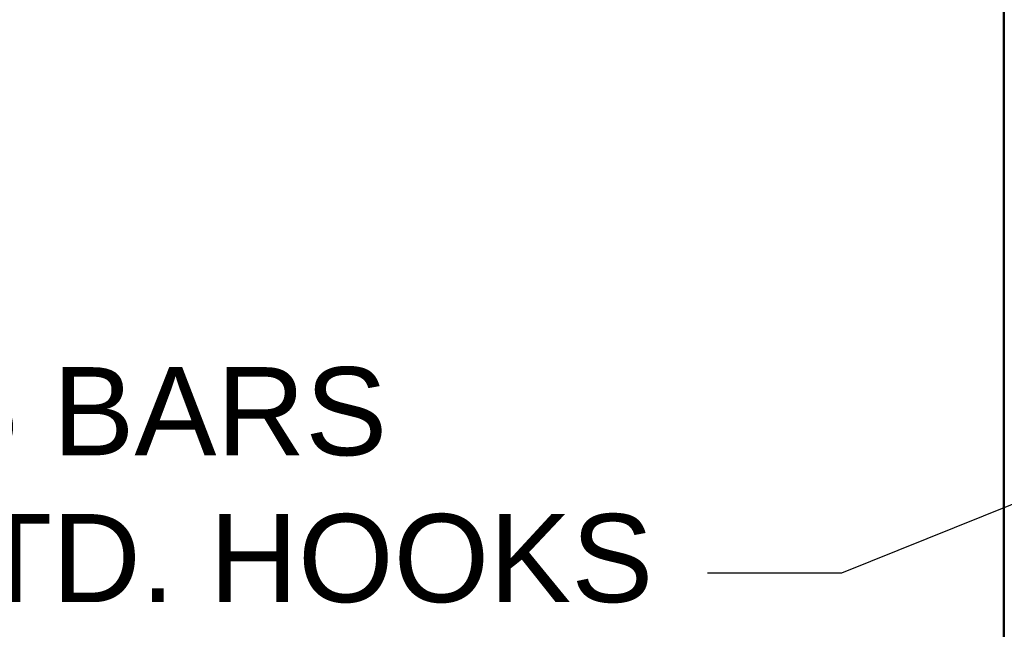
# Model space of a CAD drawing. Extents: x -312 to 328, y -156 to 292.
# Tile 41 of 89: x -135 to -113, y 206 to 220. Entities that reach past the tile are written whole.
import ezdxf

# ---------------------------------------------------------------- set-up
doc = ezdxf.new("R2010")
doc.units = 0
doc.header["$MEASUREMENT"] = 0
for name, color, linetype, lineweight in [('Level 1', 253, 'Continuous', 18), ('S-Anno-Text', 53, 'Continuous', 25), ('S-Sect-Conc', 6, 'Continuous', 50)]:
    doc.layers.add(name, color=color, linetype=linetype, lineweight=lineweight)
doc.styles.add('NOTES', font='romans.shx')

msp = doc.modelspace()

# ---------------------------------------------------------------- linework, layer by layer
at = {"layer": 'Level 1', "color": 214, "linetype": 'Continuous', "lineweight": 25}
msp.add_3dface([(-311.9741, -156.26001), (328.0259, -156.26001), (328.0259, 291.73999), (-311.9741, 291.73999)], dxfattribs=at)
msp.add_3dface([(-311.9741, -156.26001), (328.0259, -156.26001), (328.0259, 291.73999), (-311.9741, 291.73999)], dxfattribs=at)
msp.add_3dface([(-311.9741, -156.26001), (328.0259, -156.26001), (328.0259, 291.73999), (-311.9741, 291.73999)], dxfattribs=at)
at = {"layer": 'S-Anno-Text', "flags": 128}
msp.add_lwpolyline([(-119.56447, 207.16862), (-116.51522, 207.16862), (-110.73522, 209.49299)], dxfattribs=at)
at = {"layer": 'S-Sect-Conc'}
msp.add_line((-112.83135, 202.10399), (-112.83135, 244.10399), dxfattribs=at)

# ---------------------------------------------------------------- texts
at = {"layer": 'S-Anno-Text', "insert": (-142.21522, 211.83908), "char_height": 2, "attachment_point": 1, "style": 'NOTES'}
msp.add_mtext('\\fArial|b0|i0|c0|p39;10 #5 BARS\\PW/ STD. HOOKS', dxfattribs=at)

doc.saveas('drawing.dxf')
